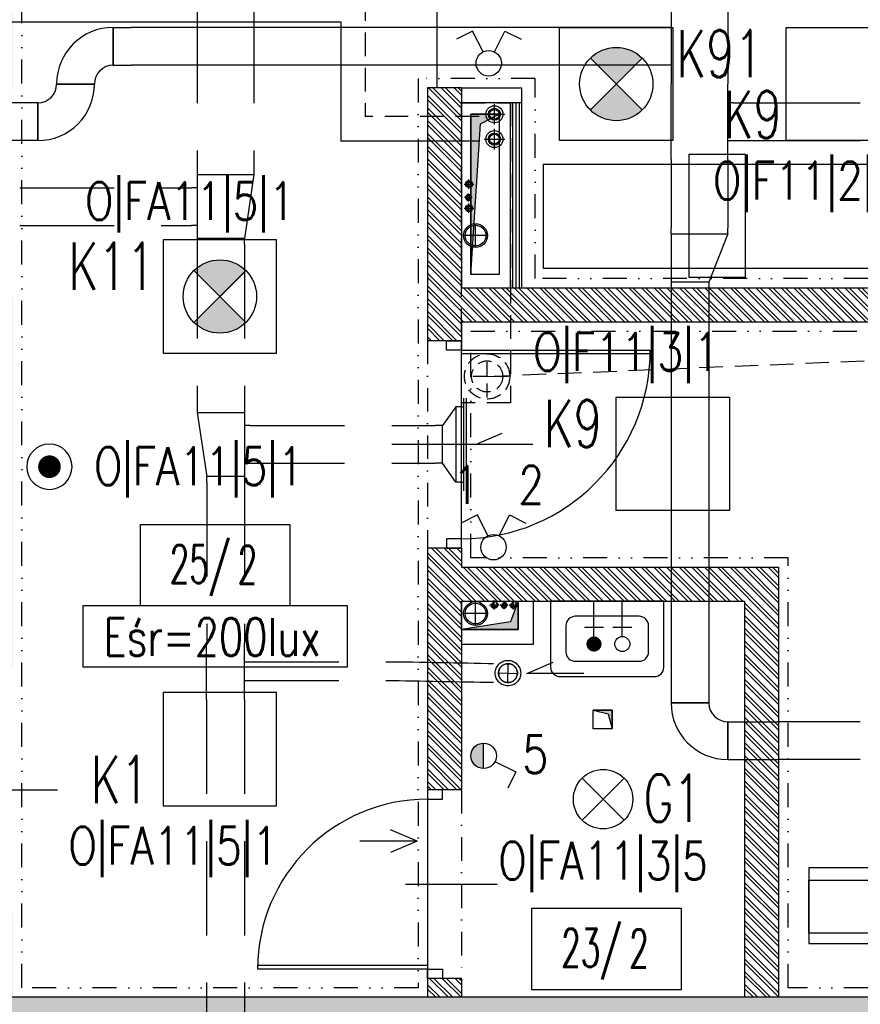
# Model space of a CAD drawing. Extents: x 41755 to 123924, y -112333 to 86187.
# Tile 199 of 256: x 101735 to 102180, y -9904 to -9383. Entities that reach past the tile are written whole.
import ezdxf
from ezdxf.enums import TextEntityAlignment as Align

# ---------------------------------------------------------------- set-up
doc = ezdxf.new("R2010")
doc.units = 0
doc.header["$LTSCALE"] = 50
for name, pattern in [('DASHDOT', [1, 0.5, -0.25, 0, -0.25]), ('DASHED', [0.75, 0.5, -0.25]), ('DASHED2', [0.375, 0.25, -0.125]), ('DIVIDE', [31.75, 12.7, -6.35, 0, -6.35, 0, -6.35])]:
    doc.linetypes.add(name, pattern=pattern)
doc.layers.get('0').update_dxf_attribs({"color": 101, "linetype": 'CONTINUOUS'})
for name, color, linetype in [('Drz---drzwi', 5, 'CONTINUOUS'), ('E-90', 6, 'CONTINUOUS'), ('E35', 6, 'CONTINUOUS'), ('Ins-co', 2, 'CONTINUOUS'), ('Ins-kan', 54, 'CONTINUOUS'), ('ins-kan-deszcz', 132, 'CONTINUOUS'), ('Ins-went', 141, 'CONTINUOUS'), ('Ins-wod', 4, 'CONTINUOUS'), ('Opis-pom', 6, 'CONTINUOUS'), ('Opis_pom_ramka', 6, 'CONTINUOUS'), ('Sc-beton', 7, 'CONTINUOUS'), ('Sc-beton-hatch', 86, 'CONTINUOUS'), ('Sc-cegla pustak', 42, 'CONTINUOUS'), ('Sc-cegla pustak-hatch', 8, 'CONTINUOUS'), ('Sc-gk', 120, 'CONTINUOUS'), ('Sc-nadproza kon', 5, 'DASHED2'), ('Sc-silikat', 61, 'CONTINUOUS'), ('Suf-widok', 8, 'CONTINUOUS'), ('W-idok nad', 5, 'DASHED2'), ('W-otwor-strop', 1, 'CONTINUOUS'), ('Wyp-meble', 155, 'CONTINUOUS'), ('Wyp-sanitar', 131, 'CONTINUOUS')]:
    doc.layers.add(name, color=color, linetype=linetype)
doc.styles.add('KA wymiar', font='romans.shx', dxfattribs={"width": 0.6})
doc.styles.add('ROMANS', font='romans', dxfattribs={"width": 0.85})
doc.linetypes.add('BATTING', pattern='A,0.0001,-0.1,[134,ltypeshp.shx,S=0.1,R=0,X=-0.1,Y=0],-0.2,[134,ltypeshp.shx,S=0.1,R=180,X=0.1,Y=0],-0.1', length=0.4001)
doc.linetypes.add('ZIGZAG', pattern='A,0.00254,-5.08,[131,ltypeshp.shx,S=5.08,R=0,X=-5.08,Y=0],-10.16,[131,ltypeshp.shx,S=5.08,R=180,X=5.08,Y=0],-5.08', length=20.32254)

# ---------------------------------------------------------------- blocks, each defined once
blk = doc.blocks.new('_dhgfkgh')
at = {"ltscale": 7}
for p, q in [((-23, -65), (34, -65)), ((-10, -125), (-100, -125)), ((-10, -123), (-99.98, -123))]:
    blk.add_line(p, q, dxfattribs=at)
for points in [[(0, -5), (0, 0), (-10, 0), (-10, -5)], [(0, -130), (0, -125), (-10, -125), (-10, -130)]]:
    blk.add_lwpolyline(points, close=True, dxfattribs=at)
for points in [[(-40, -5), (-10, -5)], [(-10, -125), (-10, -5)]]:
    blk.add_lwpolyline(points, dxfattribs=at)
for centre, radius, start, end in [((-10, -5), 30, 180, 270), ((-10, -125), 90, 90, 180)]:
    blk.add_arc(centre, radius, start, end)
blk = doc.blocks.new('_0630_DRZWI_90')
at = {"ltscale": 7}
for p, q in [((5, 8), (5, 98)), ((6.8, 8), (6.8, 97.98))]:
    blk.add_line(p, q, dxfattribs=at)
at = {"ltscale": 25}
for p, q in [((50, 19.7), (50, -28.9)), ((5, 8), (0, 8)), ((0, 8), (5, 8)), ((0, 0), (0, 8)), ((95, 8), (5, 8)), ((5, 8), (5, 0)), ((95, 8), (95, 0)), ((100, 8), (95, 8)), ((100, 0), (100, 8)), ((5, 0), (0, 0)), ((5, 0), (0, 0)), ((95, 0), (100, 0)), ((95, 0), (100, 0))]:
    blk.add_line(p, q, dxfattribs=at)
at = {"ltscale": 7}
blk.add_arc((5, 8), 90, 0, 90, dxfattribs=at)
blk = doc.blocks.new('_FKJHKH')
at = {"ltscale": 7}
for p, q in [((5, 8), (5, 108)), ((6.8, 8), (6.8, 107.98))]:
    blk.add_line(p, q, dxfattribs=at)
at = {"ltscale": 25}
for p, q in [((55, 19.7), (55, -28.9)), ((5, 8), (0, 8)), ((0, 8), (5, 8)), ((0, 0), (0, 8)), ((105, 8), (5, 8)), ((5, 8), (5, 0)), ((105, 8), (105, 0)), ((110, 8), (105, 8)), ((110, 0), (110, 8)), ((5, 0), (0, 0)), ((5, 0), (0, 0)), ((105, 0), (110, 0)), ((105, 0), (110, 0))]:
    blk.add_line(p, q, dxfattribs=at)
blk.add_arc((5, 8), 100, 0, 90)
blk = doc.blocks.new('_opis_pom_metka')
at = {"layer": 'Opis_pom_ramka'}
blk.add_lwpolyline([(-33.13, 0), (32.87, 0), (32.87, -36), (-33.13, -36)], close=True, dxfattribs=at)
at = {"style": 'KA wymiar', "width": 0.6}
blk.add_attdef('KO/', text='', height=16.8, dxfattribs=at).set_placement((3.45, -25.87), align=Align.RIGHT)
blk.add_attdef('NR', (3.8, -26.16), '', height=16.8, dxfattribs=at)
blk = doc.blocks.new('_STRZAŁKA_WENT')
for q in [(-6.02, -14.01), (0, -30.24), (6.02, -14.01)]:
    blk.add_line((0, 0), q)
blk = doc.blocks.new('_dkjhsjhkfgh')
at = {"layer": 'Ins-went', "ltscale": 2}
for p, q in [((2289.02, 1059.02), (2289.02, 1019.02)), ((2319.02, 1059.02), (2319.02, 1019.02)), ((1993.5, 1029.02), (1993.5, 1049.02)), ((1993.5, 1049.02), (2003, 1049.02)), ((1993.5, 1049.02, -3630), (1993.5, 1029.02, -3630)), ((2007.02, 1049.02), (2003.02, 1049.02)), ((2024.92, 1049.02), (2007.02, 1049.02)), ((2027.92, 1049.02), (2024.92, 1049.02)), ((2081.92, 1049.02), (2027.92, 1049.02)), ((2289.02, 1049.02), (2081.92, 1049.02)), ((1993.5, 1029.02), (2003, 1029.02)), ((2007.02, 1029.02), (2003.02, 1029.02)), ((2024.92, 1029.02), (2007.02, 1029.02)), ((2027.92, 1029.02), (2024.92, 1029.02)), ((2081.92, 1029.02), (2027.92, 1029.02)), ((2289.02, 1029.02), (2081.92, 1029.02)), ((1983.5, 1019.02, -3630), (1963.5, 1019.02, -3630)), ((1963.5, 1019.02, -3630), (1983.5, 1019.02, -3630)), ((2289.02, 979.02), (2289.02, 1019.02)), ((2319.02, 979.02), (2319.02, 1019.02)), ((1953.5, 1009.02, -3630), (1768.4, 1009.02, -3630)), ((1953.5, 989.02, -3630), (1953.5, 1009.02, -3630)), ((1953.5, 1009.02, -3630), (1953.5, 989.02, -3630)), ((2322.02, 1009.02), (2319.02, 1009.02)), ((1953.5, 989.02, -3630), (1768.4, 989.02, -3630)), ((2319.02, 989.02), (2322.02, 989.02)), ((2289.02, 979.02), (2289.02, 942.62)), ((2319.02, 979.02), (2319.02, 942.62)), ((2289.02, 939.62), (2289.02, 942.62)), ((2289.02, 939.62), (2319.02, 939.62)), ((2289.02, 939.62), (2289.02, 914.02)), ((2319.02, 939.62), (2309.02, 914.02)), ((2319.02, 939.62), (2319.02, 942.62)), ((2309.02, 914.02), (2289.02, 914.02)), ((2289.02, 914.02), (2289.02, 911.02)), ((2309.02, 914.02), (2309.02, 911.02)), ((2289.02, 911, -3630), (2289.02, 908, -3630)), ((2289.02, 908, -3630), (2289.02, 895, -3630)), ((2309.02, 911, -3630), (2309.02, 908, -3630)), ((2309.02, 908, -3630), (2309.02, 895, -3630)), ((2289.02, 895, -3630), (2289.02, 891, -3630)), ((2309.02, 895, -3630), (2309.02, 891, -3630)), ((2289.02, 891), (2289.02, 691)), ((2309.02, 891), (2309.02, 691)), ((2289.02, 691.02), (2309.02, 691.02)), ((2309.02, 691), (2289.02, 691)), ((2319.02, 661.02), (2319.02, 681.02)), ((2319.02, 681.02), (2346.02, 681.02)), ((2319.02, 681.02), (2319.02, 661.02)), ((2319.02, 661.02), (2346.02, 661.02))]:
    blk.add_line(p, q, dxfattribs=at)
for centre, radius, start, end in [((1993.5, 1019.02, -3630), 30, 90, 180), ((1993.5, 1019.02, -3630), 10, 90, 180), ((1953.5, 1019.02, -3630), 10, 270, 0), ((1953.5, 1019.02, -3630), 30, 270, 0), ((2319.02, 691.02), 30, 180, 270), ((2319.02, 691.02), 10, 180, 270)]:
    blk.add_arc(centre, radius, start, end, dxfattribs=at)
for points in [[(2322.02, 1009.02), (2389.27, 1009.02)], [(2322.02, 989.02), (2389.27, 989.02)], [(2389.27, 681.07), (2346.02, 681.02)], [(2389.27, 661.07), (2346.02, 661.02)]]:
    blk.add_spline(points, degree=3, dxfattribs=at)
blk = doc.blocks.new('_REHABILITACJA_TEHNOLOGIA_3')
for p, q in [((0, 0), (-35, 0)), ((0, -60), (0, 0)), ((-40, -5), (-40, -55)), ((-13.77, -17.99), (-13.77, -27.99)), ((-13.77, -17.99), (-13.77, -27.99)), ((-18.77, -22.99), (-0.12, -22.99)), ((-18.77, -22.99), (-0.12, -22.99)), ((-13.77, -32.99), (-13.77, -42.99)), ((-13.77, -32.99), (-13.77, -42.99)), ((-18.77, -37.99), (-0.12, -37.99)), ((-18.77, -37.99), (-0.12, -37.99)), ((-35, -60), (0, -60))]:
    blk.add_line(p, q)
blk.add_lwpolyline([(-8.09, -46.91), (-8.09, -13.09, 0.414214), (-13.09, -8.09), (-26.91, -8.09, 0.414214), (-31.91, -13.09), (-31.91, -46.91, 0.414214), (-26.91, -51.91), (-13.09, -51.91, 0.414214)], format="xyb", close=True)
at = {"const_width": 4}
blk.add_lwpolyline([(-24.77, -22.99, 1), (-20.77, -22.99, 1)], format="xyb", close=True, dxfattribs=at)
blk.add_circle((-22.77, -37.99), 4)
blk.add_circle((-22.77, -37.99), 4)
for centre, radius, start, end in [((-35, -5), 5, 90, 180), ((-22.77, -22.99), 2, 0, 180), ((-22.77, -22.99), 2, 180, 0), ((-35, -55), 5, 180, 270)]:
    blk.add_arc(centre, radius, start, end)
blk = doc.blocks.new('E-90Przycisk')
at = {"layer": 'E35', "const_width": 3}
blk.add_lwpolyline([(1.5, 0, -1), (-1.5, 0, -1)], format="xyb", close=True, dxfattribs=at)
at = {"layer": 'E35'}
blk.add_circle((0, 0), 6, dxfattribs=at)

msp = doc.modelspace()

# ---------------------------------------------------------------- hatches: boundary and pattern name
at = {"layer": 'E35'}
h = msp.add_hatch(color=256, dxfattribs=at)
edge = h.paths.add_edge_path()
edge.add_line((102050.966, -9416.641), (102064.712, -9402.895))
edge.add_ellipse((102050.966, -9416.641), major_axis=(13.746, 13.746), ratio=1, start_angle=360, end_angle=450)
edge.add_line((102037.22, -9402.895), (102050.966, -9416.641))
edge = h.paths.add_edge_path()
edge.add_line((102064.712, -9430.388), (102050.966, -9416.641))
edge.add_line((102050.966, -9416.641), (102037.22, -9430.388))
edge.add_ellipse((102050.966, -9416.641), major_axis=(-13.746, 13.746), ratio=1, start_angle=90, end_angle=180)
h = msp.add_hatch(color=256, dxfattribs=at)
edge = h.paths.add_edge_path()
edge.add_line((101840.966, -9529.234), (101854.712, -9515.488))
edge.add_ellipse((101840.966, -9529.234), major_axis=(13.746, 13.746), ratio=1, start_angle=360, end_angle=450)
edge.add_line((101827.22, -9515.488), (101840.966, -9529.234))
edge = h.paths.add_edge_path()
edge.add_line((101854.712, -9542.98), (101840.966, -9529.234))
edge.add_line((101840.966, -9529.234), (101827.22, -9542.98))
edge.add_ellipse((101840.966, -9529.234), major_axis=(-13.746, 13.746), ratio=1, start_angle=90, end_angle=180)
msp.add_hatch(color=256, dxfattribs=at).paths.add_polyline_path([(101980.672, -9765.912), (101980.672, -9779.412, -1)])
at = {"layer": 'Sc-beton-hatch'}
h = msp.add_hatch(dxfattribs=at)
h.set_pattern_fill('ANSI33', color=256, style=0)
h.set_pattern_definition([(45, (48983.4185, 565.478), (-4.49012806, 4.49012806), []), (45, (48987.9087, 565.478), (-4.49012806, 4.49012806), [3.175, -1.5875])])
h.paths.add_polyline_path([(102400.966, -5400.641), (102380.966, -5400.641), (102380.966, -5500.641), (102330.966, -5500.641), (102330.966, -5520.641), (102380.966, -5520.641), (102380.966, -5973.641), (102400.966, -5973.641)])
h.paths.add_polyline_path([(101710.966, -5330.585), (101710.966, -5560.641), (101730.966, -5560.641), (101730.966, -5520.641), (101770.966, -5520.641), (101770.966, -5500.641), (101730.966, -5500.641), (101730.966, -5327.797, 0.0068353), (101990.084, -5287.78), (101987.07, -5268.006, -0.0084051), (101668.963, -5316.121), (101671.621, -5335.944, 0.0010351)])
h.paths.add_polyline_path([(101738.466, -5895.641), (101703.466, -5895.641), (101703.466, -5930.641), (101738.466, -5930.641)])
h.paths.add_polyline_path([(101695.966, -6277.641), (101730.966, -6277.641), (101730.966, -6242.641), (101695.966, -6242.641)])
h.paths.add_polyline_path([(102400.966, -6108.641), (102380.966, -6108.641), (102380.966, -6330.641), (102400.966, -6330.641)])
h.paths.add_polyline_path([(100985.966, -5895.641), (100950.966, -5895.641), (100950.966, -5930.641), (100985.966, -5930.641)], flags=17)
h.paths.add_polyline_path([(100765.966, -5910.641), (100765.966, -5413.927, 0.0063955), (101010.966, -5401.354), (101009.686, -5381.395, -0.0079596), (100705.366, -5396.058), (100706.01, -5416.048, 0.0010422), (100745.966, -5414.677), (100745.966, -6082.641), (100765.966, -6082.641), (100765.966, -5930.641), (100798.966, -5930.641), (100798.966, -5930.637), (100798.966, -5910.641)])
h.paths.add_polyline_path([(100310.966, -6262.641), (100410.966, -6262.641), (100410.966, -6460.641), (100430.966, -6460.641), (100430.966, -6262.641), (100765.966, -6262.641), (100765.966, -6237.641), (100745.966, -6237.641), (100745.966, -6242.641), (100330.966, -6242.641), (100330.966, -5420.801, 0.0010428), (100370.966, -5420.993), (100371.02, -5400.99, -0.0015651), (100310.966, -5400.641)])
h.paths.add_polyline_path([(100970.966, -6242.641), (100950.966, -6242.641), (100950.966, -6900.641), (100927.966, -6900.641), (100927.966, -6920.641), (100950.966, -6920.641), (100950.966, -7503.141), (100970.966, -7503.141), (100970.966, -6920.641), (101261.966, -6920.641), (101261.966, -7235.641), (101281.966, -7235.641), (101334.966, -7235.641), (101334.966, -7215.641), (101281.966, -7215.641), (101281.966, -6900.641), (100970.966, -6900.641)])
h.paths.add_polyline_path([(100410.966, -6710.641), (100430.966, -6710.641), (100430.966, -6610.641), (100410.966, -6610.641)])
h.paths.add_polyline_path([(100410.966, -6960.641), (100430.966, -6960.641), (100430.966, -6920.641), (100470.966, -6920.641), (100470.966, -6900.641), (100430.966, -6900.641), (100430.966, -6860.641), (100410.966, -6860.641)])
h.paths.add_polyline_path([(100790.966, -6920.641), (100790.966, -6900.641), (100725.966, -6900.641), (100725.966, -6920.641)])
h.paths.add_polyline_path([(101334.966, -6920.641), (101334.966, -6900.641), (101281.966, -6900.641), (101281.966, -6920.641)], flags=17)
h.paths.add_polyline_path([(101556.966, -6920.641), (101556.966, -6900.641), (101468.966, -6900.641), (101468.966, -6920.641)])
h.paths.add_polyline_path([(101710.966, -6900.641), (101690.966, -6900.641), (101690.966, -6920.641), (101710.966, -6920.641)])
h.paths.add_polyline_path([(101730.966, -6900.641), (101710.966, -6900.641), (101710.966, -6920.641), (101710.966, -7215.641), (101690.966, -7215.641), (101690.966, -7235.641), (101730.966, -7235.641)])
h.paths.add_polyline_path([(101488.966, -7215.641), (101468.966, -7215.641), (101468.966, -7235.641), (101556.966, -7235.641), (101556.966, -7215.641), (101503.966, -7215.641), (101503.966, -6920.641), (101488.966, -6920.641)])
h.paths.add_polyline_path([(102400.966, -6750.641), (102380.966, -6750.641), (102380.966, -7100.641), (102400.966, -7100.641)])
h.paths.add_polyline_path([(102400.966, -7200.641), (102380.966, -7200.641), (102380.966, -7465.641), (102400.966, -7465.641)])
h.paths.add_polyline_path([(102380.966, -7650.641), (102332.966, -7650.641), (102332.966, -7670.641), (102380.966, -7670.641), (102380.966, -8275.641), (102400.966, -8275.641), (102400.966, -7615.641), (102380.966, -7615.641)])
h.paths.add_polyline_path([(102133.966, -7650.641), (102133.966, -7670.641), (102227.966, -7670.641), (102227.966, -7650.641)])
h.paths.add_polyline_path([(101905.966, -7650.641), (101905.966, -7670.641), (102008.966, -7670.641), (102008.966, -7650.641)])
h.paths.add_polyline_path([(101710.966, -7670.641), (101710.966, -8400.641), (101685.966, -8400.641), (101685.966, -8420.641), (101730.966, -8420.641), (101730.966, -7670.641), (101770.966, -7670.641), (101770.966, -7650.641), (101227.466, -7650.641), (101227.466, -7670.641)])
h.paths.add_polyline_path([(100950.966, -7650.641), (100430.966, -7650.641), (100430.966, -7590.641), (100410.966, -7590.641), (100410.966, -7670.641), (100745.966, -7670.641), (101092.466, -7670.641), (101092.466, -7650.641), (100970.966, -7650.641), (100970.966, -7603.141), (100950.966, -7603.141)])
h.paths.add_polyline_path([(100410.966, -7440.641), (100430.966, -7440.641), (100430.966, -7397.641), (100410.966, -7397.641)])
h.paths.add_polyline_path([(100430.966, -7110.641), (100410.966, -7110.641), (100410.966, -7307.641), (100430.966, -7307.641)])
h.paths.add_polyline_path([(100745.966, -8420.641), (100765.966, -8420.641), (100765.966, -8400.641), (100410.966, -8400.641), (100410.966, -8420.641)])
h.paths.add_polyline_path([(100765.966, -8420.641), (100785.966, -8420.641), (100785.966, -8400.641), (100765.966, -8400.641)])
h.paths.add_polyline_path([(100785.966, -8400.641), (100785.966, -8420.641), (101097.466, -8420.641), (101097.466, -8400.641)])
h.paths.add_polyline_path([(101322.966, -8420.641), (101322.966, -8400.641), (101227.466, -8400.641), (101227.466, -8420.641)], flags=17)
h.paths.add_polyline_path([(101432.966, -8400.641), (101432.966, -8420.641), (101575.966, -8420.641), (101575.966, -8400.641)])
h.paths.add_polyline_path([(101950.966, -8400.641), (101950.966, -8420.641), (102028.966, -8420.641), (102028.966, -8400.641)])
h.paths.add_polyline_path([(102138.966, -8400.641), (102138.966, -8420.641), (102380.966, -8420.641), (102380.966, -8445.641), (102400.966, -8445.641), (102400.966, -8375.641), (102380.966, -8375.641), (102380.966, -8400.641)])
h.paths.add_polyline_path([(102380.966, -8568.641), (102345.966, -8568.641), (102345.966, -8875.141), (102365.966, -8875.141), (102365.966, -8588.641), (102400.966, -8588.641), (102400.966, -8545.641), (102380.966, -8545.641)])
h.paths.add_polyline_path([(102365.966, -8995.141), (102345.966, -8995.141), (102345.966, -9050.641), (101950.966, -9050.641), (101950.966, -9075.641), (102345.966, -9075.641), (102345.966, -9105.641), (102365.966, -9105.641), (102365.966, -9075.641)])
h.paths.add_polyline_path([(102400.966, -9290.641), (102365.966, -9290.641), (102365.966, -9255.641), (102345.966, -9255.641), (102345.966, -9310.641), (102380.966, -9310.641), (102380.966, -9718.141), (102380.966, -9900.641), (101730.966, -9900.641), (101730.966, -9855.641), (101710.966, -9855.641), (101710.966, -9920.641), (102380.966, -9920.641), (102380.966, -10349.912), (102380.966, -10410.641), (102400.966, -10410.641), (102400.966, -10010.641), (102400.966, -9838.141)])
h.paths.add_polyline_path([(101730.966, -9529.641), (101710.966, -9529.641), (101710.966, -9725.641), (101730.966, -9725.641)], flags=17)
h.paths.add_polyline_path([(101710.966, -9419.641), (101730.966, -9419.641), (101730.966, -8640.641), (101710.966, -8640.641), (101710.966, -9050.641), (101414.966, -9050.641), (101414.966, -9075.641), (101710.966, -9075.641)])
h.paths.add_polyline_path([(101263.966, -9050.641), (101263.966, -9075.641), (101304.966, -9075.641), (101304.966, -9050.641)])
h.paths.add_polyline_path([(101041.966, -9075.641), (101041.966, -9050.641), (100925.966, -9050.641), (100925.966, -9075.641)])
h.paths.add_polyline_path([(100825.966, -9075.641), (100825.966, -9050.641), (100530.966, -9050.641), (100530.966, -9035.641), (100510.966, -9035.641), (100510.966, -9050.641), (100270.966, -9050.641), (100270.966, -9075.641), (100510.966, -9075.641), (100510.966, -9471.141), (100530.966, -9471.141), (100530.966, -9075.641)])
h.paths.add_polyline_path([(100530.966, -8906.641), (100510.966, -8906.641), (100510.966, -8938.641), (100530.966, -8938.641)])
h.paths.add_polyline_path([(100220.966, -9075.641), (100220.966, -9050.641), (100170.966, -9050.641), (100170.966, -9075.641)])
h.paths.add_polyline_path([(100120.966, -9075.641), (100120.966, -9050.641), (100070.966, -9050.641), (100070.966, -9075.641)])
h.paths.add_polyline_path([(100020.966, -9075.641), (100020.966, -9050.641), (99970.966, -9050.641), (99970.966, -9075.641)])
h.paths.add_polyline_path([(99920.966, -9075.641), (99920.966, -9050.641), (99880.966, -9050.641), (99880.966, -9957.641), (99980.966, -9957.641), (99980.966, -9972.641), (100000.966, -9972.641), (100000.966, -9937.641), (99900.966, -9937.641), (99900.966, -9075.641)])
h.paths.add_polyline_path([(101041.966, -9396.641), (101041.966, -9378.641), (100927.966, -9378.641), (100927.966, -9396.641)])
h.paths.add_polyline_path([(100510.966, -9725.641), (100530.966, -9725.641), (100530.966, -9571.141), (100510.966, -9571.141)])
h.paths.add_polyline_path([(100000.966, -10090.641), (100000.966, -10072.641), (99980.966, -10072.641), (99980.966, -10090.641), (99780.966, -10090.641), (99780.966, -10445.641), (100510.966, -10445.641), (100510.966, -10485.641), (100530.966, -10485.641), (100530.966, -10445.641), (100580.966, -10445.641), (100580.966, -10425.641), (100530.966, -10425.641), (100530.966, -10270.641), (100510.966, -10270.641), (100510.966, -10425.641), (99800.966, -10425.641), (99800.966, -10110.641), (100510.966, -10110.641), (100510.966, -10120.641), (100530.966, -10120.641), (100530.966, -9855.641), (100510.966, -9855.641), (100510.966, -10090.641)])
h.paths.add_polyline_path([(100970.966, -9920.641), (101087.466, -9920.641), (101087.466, -9900.641), (100750.966, -9900.641), (100750.966, -9920.641), (100950.966, -9920.641), (100950.966, -10425.641), (100730.966, -10425.641), (100730.966, -10445.641), (100790.966, -10445.641), (100790.966, -10485.641), (100810.966, -10485.641), (100810.966, -10445.641), (101070.966, -10445.641), (101070.966, -10425.641), (100970.966, -10425.641)])
h.paths.add_polyline_path([(101197.466, -9900.641), (101197.466, -9920.641), (101261.966, -9920.641), (101261.966, -10425.641), (101220.966, -10425.641), (101220.966, -10445.641), (101802.966, -10445.641), (101802.966, -10425.641), (101281.966, -10425.641), (101281.966, -9900.641)])
h.paths.add_polyline_path([(102365.966, -10445.641), (102365.966, -10425.641), (102320.966, -10425.641), (102320.966, -10445.641)])
h.paths.add_polyline_path([(102383.466, -10428.141), (102365.966, -10445.641), (102400.966, -10445.641)])
h.paths.add_polyline_path([(102365.966, -10410.641), (102365.966, -10445.641), (102383.466, -10428.141)])
h.paths.add_polyline_path([(102365.966, -10410.641), (102383.466, -10428.141), (102400.966, -10410.641)])
h.paths.add_polyline_path([(102400.966, -10410.641), (102383.466, -10428.141), (102400.966, -10445.641)])
at = {"layer": 'Sc-cegla pustak-hatch'}
h = msp.add_hatch(dxfattribs=at)
h.set_pattern_fill('ANSI32', color=256, scale=0.5, angle=90, style=0)
h.set_pattern_definition([(135, (48983.4185, 565.478), (-3.36759605, -3.36759605), []), (135, (48983.4185, 567.723), (-3.36759605, -3.36759605), [])])
h.paths.add_polyline_path([(101775.966, -6918.641), (101775.966, -6900.641), (101730.966, -6900.641), (101730.966, -6918.641)])
h.paths.add_polyline_path([(101950.966, -6918.641), (101950.966, -7430.641), (101968.966, -7430.641), (101968.966, -7403.641), (102042.966, -7403.641), (102050.966, -7403.641), (102050.966, -7411.641), (102042.966, -7411.641), (102042.966, -7430.641), (102068.766, -7430.641), (102068.766, -7412.641), (102060.966, -7412.641), (102060.966, -7385.641), (101968.966, -7385.641), (101968.966, -7036.641), (102033.966, -7036.641), (102033.966, -7018.641), (101968.966, -7018.641), (101968.966, -6900.641), (101905.966, -6900.641), (101905.966, -6918.641)])
h.paths.add_polyline_path([(102133.966, -7018.641), (102133.966, -7036.641), (102380.966, -7036.641), (102380.966, -7018.641)])
h.paths.add_polyline_path([(102380.966, -7430.641), (102380.966, -7412.641), (102168.766, -7412.641), (102168.766, -7430.641)])
h.paths.add_polyline_path([(101950.966, -7898.641), (101968.966, -7898.641), (101968.966, -7670.641), (101950.966, -7670.641)])
h.paths.add_polyline_path([(101078.966, -7412.641), (101078.966, -7144.641), (101060.966, -7144.641), (101060.966, -7430.641), (101261.966, -7430.641), (101261.966, -7473.141), (101279.966, -7473.141), (101279.966, -7402.641), (101261.966, -7402.641), (101261.966, -7412.641)])
h.paths.add_polyline_path([(101279.966, -7235.641), (101261.966, -7235.641), (101261.966, -7302.641), (101279.966, -7302.641)])
h.paths.add_polyline_path([(100885.966, -7412.641), (100885.966, -7430.641), (100950.966, -7430.641), (100950.966, -7412.641)])
h.paths.add_polyline_path([(100785.966, -7430.641), (100785.966, -7412.641), (100727.966, -7412.641), (100727.966, -7430.641)])
h.paths.add_polyline_path([(100637.966, -7430.641), (100637.966, -7412.641), (100430.966, -7412.641), (100430.966, -7430.641)])
h.paths.add_polyline_path([(100410.966, -7790.641), (100428.966, -7790.641), (100428.966, -7670.641), (100410.966, -7670.641)])
h.paths.add_polyline_path([(100410.966, -8005.641), (100428.966, -8005.641), (100428.966, -8000.641), (101023.966, -8000.641), (101023.966, -8064.641), (101041.966, -8064.641), (101041.966, -7926.641), (101023.966, -7926.641), (101023.966, -7982.641), (100765.966, -7982.641), (100765.966, -7900.641), (100747.966, -7900.641), (100747.966, -7982.641), (100428.966, -7982.641), (100428.966, -7940.641), (100410.966, -7940.641)])
h.paths.add_polyline_path([(100765.966, -7670.641), (100747.966, -7670.641), (100747.966, -7800.641), (100765.966, -7800.641)])
h.paths.add_polyline_path([(101041.966, -7670.641), (101023.966, -7670.641), (101023.966, -7826.641), (101041.966, -7826.641)])
h.paths.add_polyline_path([(101279.966, -7603.141), (101261.966, -7603.141), (101261.966, -7650.641), (101279.966, -7650.641)])
h.paths.add_polyline_path([(101279.966, -7670.641), (101261.966, -7670.641), (101261.966, -8400.641), (101279.966, -8400.641), (101279.966, -8004.641), (101575.966, -8004.641), (101575.966, -7986.641), (101279.966, -7986.641)])
h.paths.add_polyline_path([(101041.966, -8164.641), (101023.966, -8164.641), (101023.966, -8400.641), (101041.966, -8400.641)])
h.paths.add_polyline_path([(100428.966, -8155.641), (100410.966, -8155.641), (100410.966, -8220.641), (100428.966, -8220.641)])
h.paths.add_polyline_path([(100410.966, -8400.641), (100428.966, -8400.641), (100428.966, -8370.641), (100410.966, -8370.641)])
h.paths.add_polyline_path([(100428.966, -8435.641), (100428.966, -8420.641), (100410.966, -8420.641), (100410.966, -8435.641)])
h.paths.add_polyline_path([(100410.966, -8650.641), (100428.966, -8650.641), (100428.966, -8585.641), (100410.966, -8585.641)])
h.paths.add_polyline_path([(100410.966, -8924.641), (100510.966, -8924.641), (100510.966, -8906.641), (100428.966, -8906.641), (100428.966, -8800.641), (100410.966, -8800.641)])
h.paths.add_polyline_path([(100747.966, -8740.641), (100765.966, -8740.641), (100765.966, -8432.641), (100747.966, -8432.641)])
h.paths.add_polyline_path([(101023.966, -9050.641), (101041.966, -9050.641), (101041.966, -8895.641), (101023.966, -8895.641)])
h.paths.add_polyline_path([(101023.966, -8795.641), (101041.966, -8795.641), (101041.966, -8420.641), (101023.966, -8420.641)])
h.paths.add_polyline_path([(101710.966, -8004.641), (101710.966, -7986.641), (101685.966, -7986.641), (101685.966, -8004.641)])
h.paths.add_polyline_path([(101977.966, -8028.641), (101977.966, -8102.641), (101950.966, -8102.641), (101950.966, -8400.641), (101968.966, -8400.641), (101968.966, -8120.641), (102380.966, -8120.641), (102380.966, -8102.641), (101995.966, -8102.641), (101995.966, -8010.641), (101968.966, -8010.641), (101968.966, -7988.641), (101950.966, -7988.641), (101950.966, -8028.641)])
h.paths.add_polyline_path([(101968.966, -8658.641), (101968.966, -8420.641), (101950.966, -8420.641), (101950.966, -8640.641), (101905.966, -8640.641), (101905.966, -8658.641)])
h.paths.add_polyline_path([(101950.966, -8778.641), (101950.966, -8796.641), (102345.966, -8796.641), (102345.966, -8778.641)])
h.paths.add_polyline_path([(101657.966, -8640.641), (101657.966, -8658.641), (101695.966, -8658.641), (101710.966, -8658.641), (101710.966, -8640.641)])
h.paths.add_polyline_path([(101775.966, -8658.641), (101775.966, -8640.641), (101730.966, -8640.641), (101730.966, -8658.641)])
h.paths.add_polyline_path([(101547.966, -8658.641), (101547.966, -8640.641), (101465.966, -8640.641), (101465.966, -8595.641), (101447.966, -8595.641), (101447.966, -8640.641), (101432.966, -8640.641), (101432.966, -8658.641)])
h.paths.add_polyline_path([(101465.966, -8420.641), (101447.966, -8420.641), (101447.966, -8465.641), (101465.966, -8465.641)])
h.paths.add_polyline_path([(101263.966, -8640.641), (101263.966, -9050.641), (101281.966, -9050.641), (101281.966, -8658.641), (101322.966, -8658.641), (101322.966, -8640.641)])
h.paths.add_polyline_path([(100530.966, -9378.641), (100530.966, -9396.641), (100747.966, -9396.641), (100747.966, -9662.641), (100530.966, -9662.641), (100530.966, -9680.641), (101041.966, -9680.641), (101041.966, -9586.141), (101023.966, -9586.141), (101023.966, -9662.641), (100765.966, -9662.641), (100765.966, -9396.641), (100927.966, -9396.641), (100927.966, -9378.641)])
h.paths.add_polyline_path([(101041.966, -9396.641), (101023.966, -9396.641), (101023.966, -9486.141), (101041.966, -9486.141)], flags=17)
h.paths.add_polyline_path([(101041.966, -9075.641), (101023.966, -9075.641), (101023.966, -9378.641), (101041.966, -9378.641)])
h.paths.add_polyline_path([(101664.077, -9409.641), (101664.077, -9391.641), (101281.966, -9391.641), (101281.966, -9075.641), (101263.966, -9075.641), (101263.966, -9725.641), (101281.966, -9725.641), (101281.966, -9680.641), (101710.966, -9680.641), (101710.966, -9662.641), (101281.966, -9662.641), (101281.966, -9409.641)])
h.paths.add_polyline_path([(102345.966, -9310.641), (102345.966, -9292.641), (101950.966, -9292.641), (101950.966, -9310.641)])
h.paths.add_polyline_path([(101950.966, -9552.641), (101968.966, -9552.641), (101968.966, -9542.641), (102380.966, -9542.641), (102380.966, -9524.641), (101968.966, -9524.641), (101968.966, -9418.641), (101950.966, -9418.641)])
h.paths.add_polyline_path([(101968.966, -9672.641), (101968.966, -9662.641), (101950.966, -9662.641), (101950.966, -9790.641), (101968.966, -9790.641), (101968.966, -9690.641), (102118.966, -9690.641), (102118.966, -9900.641), (102136.966, -9900.641), (102136.966, -9672.641)])
h.paths.add_polyline_path([(101950.966, -9890.641), (101950.966, -9900.641), (101968.966, -9900.641), (101968.966, -9890.641)])
h.paths.add_polyline_path([(101263.966, -9900.641), (101281.966, -9900.641), (101281.966, -9855.641), (101263.966, -9855.641)])
h.paths.add_polyline_path([(100768.966, -10090.641), (100768.966, -10030.641), (100750.966, -10030.641), (100750.966, -10120.641), (100768.966, -10120.641), (100768.966, -10108.641), (100950.966, -10108.641), (100950.966, -10090.641)])
h.paths.add_polyline_path([(100768.966, -10220.641), (100750.966, -10220.641), (100750.966, -10425.641), (100768.966, -10425.641)])
h.paths.add_polyline_path([(100768.966, -9930.641), (100768.966, -9920.641), (100750.966, -9920.641), (100750.966, -9930.641)])
at = {"layer": 'W-otwor-strop'}
for points in [[(101988.966, -9432.641), (101973.966, -9432.641), (101973.966, -9517.641), (101978.966, -9437.641)], [(101998.966, -9690.641), (101994.966, -9701.641), (101968.966, -9705.641), (101998.966, -9705.641)], [(102038.751, -9748.383), (102046.751, -9750.383), (102048.751, -9758.383), (102048.751, -9748.383)]]:
    msp.add_hatch(color=256, dxfattribs=at).paths.add_polyline_path(points)

# ---------------------------------------------------------------- linework, layer by layer
at = {"layer": 'Drz---drzwi', "linetype": 'ZIGZAG', "ltscale": 0.02}
msp.add_lwpolyline([(101955.966, -9310.641), (101955.966, -9418.641)], dxfattribs=at)
at = {"layer": 'E35'}
for p, q in [((101974.858, -9388.564), (101966.323, -9392.838)), ((101980.384, -9399.6), (101974.858, -9388.564)), ((101986.429, -9399.6), (101991.955, -9388.564)), ((101991.955, -9388.564), (102000.49, -9392.838)), ((102037.22, -9402.895), (102064.712, -9430.388)), ((102037.22, -9430.388), (102064.712, -9402.895)), ((101827.22, -9515.488), (101854.712, -9542.98)), ((101827.22, -9542.98), (101854.712, -9515.488)), ((101977.368, -9645.027), (101968.833, -9649.301)), ((101982.894, -9656.062), (101977.368, -9645.027)), ((101988.939, -9656.062), (101994.464, -9645.027)), ((101994.464, -9645.027), (102003, -9649.301)), ((101980.672, -9779.412), (101980.672, -9765.912)), ((101986.707, -9775.685), (101997.743, -9781.21)), ((101997.743, -9781.21), (101993.469, -9789.746)), ((102055.103, -9806.778), (102032.829, -9784.504)), ((102055.103, -9784.504), (102032.829, -9806.778))]:
    msp.add_line(p, q, dxfattribs=at)
at = {"layer": 'E35', "linetype": 'Continuous', "ltscale": 0.3}
for p, q in [((102038.006, -9429.601), (102063.926, -9403.681)), ((101828.006, -9542.194), (101853.926, -9516.274))]:
    msp.add_line(p, q, dxfattribs=at)
for points in [[(102020.966, -9386.641), (102080.966, -9386.641), (102080.966, -9446.641), (102020.966, -9446.641)], [(102140.966, -9386.641), (102200.966, -9386.641), (102200.966, -9446.641), (102140.966, -9446.641)], [(101810.966, -9559.234), (101870.966, -9559.234), (101870.966, -9499.234), (101810.966, -9499.234)], [(102050.966, -9582.641), (102110.966, -9582.641), (102110.966, -9642.641), (102050.966, -9642.641)], [(101768.29, -9725.533), (101908.623, -9725.533), (101908.623, -9693.254), (101768.29, -9693.254)], [(101810.966, -9799.099), (101870.966, -9799.099), (101870.966, -9739.099), (101810.966, -9739.099)]]:
    msp.add_lwpolyline(points, close=True, dxfattribs=at)
at = {"layer": 'E35'}
for centre, radius in [((102050.966, -9416.641), 19.44), ((101983.407, -9405.636), 6.75), ((101840.966, -9529.234), 19.44), ((101985.916, -9662.098), 6.75), ((101980.672, -9772.662), 6.75), ((102043.966, -9795.641), 15.75)]:
    msp.add_circle(centre, radius, dxfattribs=at)
at = {"layer": 'Ins-co', "linetype": 'DASHED', "ltscale": 0.5}
for p in [(101917.963, -9370.548), (101917.963, -9370.548), (101978.298, -9433.753), (101978.298, -9433.753)]:
    msp.add_line(p, (101917.963, -9433.753), dxfattribs=at)
at = {"layer": 'Ins-co', "linetype": 'Continuous', "ltscale": 0.5}
for p, q in [((101708.088, -9383.711, 0), (101904.963, -9383.711, 0)), ((101708.088, -9383.711, 0), (101904.963, -9383.711, 0)), ((101904.963, -9383.711), (101904.963, -9446.916)), ((101904.963, -9383.711), (101904.963, -9446.916)), ((101978.297, -9446.916, 0), (101904.963, -9446.916, 0)), ((101978.297, -9446.916, 0), (101904.963, -9446.916, 0))]:
    msp.add_line(p, q, dxfattribs=at)
at = {"layer": 'Ins-co'}
for p, q in [((101986.389, -9438.107, 0), (101986.389, -9427.207, 0)), ((101980.939, -9432.657, 0), (101991.839, -9432.658, 0)), ((101986.388, -9451.27, 0), (101986.388, -9440.37, 0)), ((101980.938, -9445.82, 0), (101991.838, -9445.821, 0))]:
    msp.add_line(p, q, dxfattribs=at)
for centre, radius in [((101986.389, -9432.657, 0), 4.53), ((101986.389, -9432.657, 0), 3.2), ((101986.389, -9432.657, 0), 2.6), ((101986.388, -9445.82, 0), 4.53), ((101986.388, -9445.82, 0), 3.2), ((101986.388, -9445.82, 0), 2.6)]:
    msp.add_circle(centre, radius, dxfattribs=at)
at = {"layer": 'Ins-kan', "linetype": 'Continuous', "ltscale": 0.5}
for p, q in [((101976.386, -9503.253), (101976.386, -9490.653)), ((101982.686, -9496.953), (101970.086, -9496.953))]:
    msp.add_line(p, q, dxfattribs=at)
at = {"layer": 'Ins-kan', "ltscale": 0.2}
for p, q in [((101976.386, -9703.546), (101976.386, -9690.946)), ((101982.686, -9697.246), (101970.086, -9697.246))]:
    msp.add_line(p, q, dxfattribs=at)
at = {"layer": 'Ins-kan', "linetype": 'Continuous', "ltscale": 0.5}
for radius in [6.3, 5.5]:
    msp.add_circle((101976.386, -9496.953), radius, dxfattribs=at)
at = {"layer": 'Ins-kan', "ltscale": 0.2}
for radius in [6.3, 5.5]:
    msp.add_circle((101976.386, -9697.246), radius, dxfattribs=at)
at = {"layer": 'ins-kan-deszcz', "linetype": 'DASHED', "ltscale": 0.3}
for p, q in [((101982.543, -9582.836), (101982.543, -9560.336)), ((101982.543, -9582.836), (101982.543, -9560.336)), ((101993.793, -9571.586), (101971.293, -9571.586))]:
    msp.add_line(p, q, dxfattribs=at)
at = {"layer": 'ins-kan-deszcz', "linetype": 'DASHED', "ltscale": 0.5}
msp.add_lwpolyline([(101982.543, -9571.586), (102368.543, -9555.586)], dxfattribs=at)
at = {"layer": 'ins-kan-deszcz', "linetype": 'DASHED', "ltscale": 0.3}
for radius in [12, 8.25]:
    msp.add_circle((101982.543, -9571.586), radius, dxfattribs=at)
at = {"layer": 'Ins-went', "linetype": 'DASHED', "ltscale": 2}
for p, q in [((101829.019, -9376.849), (101829.019, -9461.549)), ((101859.019, -9376.849), (101859.019, -9461.549)), ((101829.019, -9461.549), (101829.019, -9501.549)), ((101829.019, -9464.549), (101859.019, -9464.549)), ((101859.019, -9464.549), (101854.019, -9498.549)), ((101859.019, -9461.549), (101859.019, -9464.549)), ((101734.919, -9471.559), (101826.019, -9471.559)), ((101826.019, -9471.549), (101829.019, -9471.549)), ((101734.919, -9491.559), (101826.019, -9491.559)), ((101829.019, -9491.549), (101826.019, -9491.549)), ((101854.019, -9498.549), (101829.019, -9498.549)), ((101829.019, -9501.559), (101829.019, -9587.659)), ((101854.019, -9501.549), (101854.019, -9498.549)), ((101854.019, -9501.559), (101854.019, -9587.659)), ((101969.966, -9583.141), (101969.966, -9632.141)), ((101971.466, -9583.141), (101971.466, -9632.141)), ((101829.019, -9587.641), (101829.019, -9590.641)), ((101829.019, -9590.641), (101854.019, -9590.641)), ((101829.019, -9590.641), (101834.019, -9624.641)), ((101854.019, -9587.641), (101854.019, -9627.641)), ((101965.966, -9587.641, -3630), (101958.966, -9597.641, -3630)), ((101965.966, -9587.641, -3630), (101965.966, -9627.641, -3630)), ((101968.966, -9587.641, -3630), (101965.966, -9587.641, -3630)), ((101968.966, -9587.641), (101969.966, -9587.641)), ((101857.019, -9597.641), (101854.019, -9597.641)), ((101857.066, -9597.641), (101954.966, -9597.641)), ((101958.966, -9597.641, -3630), (101954.966, -9597.641, -3630)), ((101958.966, -9617.641, -3630), (101958.966, -9597.641, -3630)), ((101854.019, -9617.641), (101857.019, -9617.641)), ((101857.066, -9617.641), (101954.966, -9617.641)), ((101958.966, -9617.641, -3630), (101954.966, -9617.641, -3630)), ((101965.966, -9627.641, -3630), (101958.966, -9617.641, -3630)), ((101854.019, -9624.641), (101834.019, -9624.641)), ((101834.019, -9627.641), (101834.019, -9624.641)), ((101834.019, -9627.641), (101834.019, -9712.841)), ((101854.019, -9627.641), (101854.019, -9712.841)), ((101968.966, -9627.641, -3630), (101965.966, -9627.641, -3630)), ((101968.966, -9627.641), (101969.966, -9627.641)), ((101833.96, -9742.797), (101833.96, -9712.797)), ((101853.96, -9742.797), (101853.96, -9712.797)), ((101853.96, -9722.797), (101935.96, -9722.797)), ((101993.448, -9733.836), (101993.719, -9723.839)), ((101988.586, -9728.702), (101998.582, -9728.973)), ((101853.96, -9732.797), (101935.96, -9732.797)), ((101833.96, -9742.821), (101833.96, -9968.721)), ((101853.96, -9742.821), (101853.96, -9968.721))]:
    msp.add_line(p, q, dxfattribs=at)
for points in [[(102006.704, -9607.651), (101976.466, -9607.641), (101990.482, -9601.623)], [(102033.82, -9728.983), (102003.582, -9728.973), (102017.597, -9722.955)]]:
    msp.add_lwpolyline(points, dxfattribs=at)
for radius in [6.75, 5]:
    msp.add_circle((101993.584, -9728.838), radius, dxfattribs=at)
for start, end in [(88.44846, 268.44846), (268.44846, 88.44846)]:
    msp.add_arc((101993.584, -9728.838), 5, start, end, dxfattribs=at)
for points in [[(101935.96, -9722.797), (101993.719, -9723.839)], [(101935.96, -9732.797), (101993.448, -9733.836)]]:
    msp.add_spline(points, degree=3, dxfattribs=at)
at = {"layer": 'Ins-wod', "ltscale": 0.3}
for p, q in [((101970.459, -9469.671), (101975.418, -9469.671)), ((101972.939, -9472.151), (101972.939, -9467.192)), ((101972.641, -9478.83), (101972.641, -9474.708)), ((101974.702, -9476.769), (101970.58, -9476.769)), ((101972.939, -9484.954), (101972.939, -9479.995)), ((101970.459, -9482.475), (101975.418, -9482.475))]:
    msp.add_line(p, q, dxfattribs=at)
at = {"layer": 'Ins-wod', "linetype": 'DASHED', "ltscale": 0.2}
for p, q in [((101983.874, -9692.657), (101988.834, -9692.657)), ((101986.354, -9695.137), (101986.354, -9690.178)), ((101993.575, -9692.79), (101989.453, -9692.79)), ((101991.514, -9694.851), (101991.514, -9690.729)), ((101994.059, -9692.675), (101999.019, -9692.675)), ((101996.539, -9695.155), (101996.539, -9690.195))]:
    msp.add_line(p, q, dxfattribs=at)
at = {"layer": 'Ins-wod', "ltscale": 0.3}
for centre, radius in [((101972.939, -9469.671), 1.82), ((101972.939, -9469.671), 1.365), ((101972.939, -9469.671), 1.138), ((101972.939, -9482.475), 1.82), ((101972.939, -9482.475), 1.365), ((101972.939, -9482.475), 1.138)]:
    msp.add_circle(centre, radius, dxfattribs=at)
at = {"layer": 'Ins-wod', "linetype": 'DASHED', "ltscale": 0.2}
for centre, radius in [((101986.354, -9692.657), 1.82), ((101986.354, -9692.657), 1.365), ((101986.354, -9692.657), 1.138), ((101996.539, -9692.675), 1.82), ((101996.539, -9692.675), 1.365), ((101996.539, -9692.675), 1.138)]:
    msp.add_circle(centre, radius, dxfattribs=at)
at = {"layer": 'Ins-wod', "ltscale": 0.3, "extrusion": (4.28132e-36, 6.27911e-36, -1)}
for major_axis, start_param, end_param in [((-1.088, 1.088), 3.926992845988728, 10.21017815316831), ((-0.779, 0.779), 3.926992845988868, 10.21017815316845), ((-0.618, 0.618), 3.926992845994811, 10.2101781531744)]:
    msp.add_ellipse((101972.641, -9476.769), major_axis=major_axis, ratio=1, start_param=start_param, end_param=end_param, dxfattribs=at)
at = {"layer": 'Ins-wod', "linetype": 'DASHED', "ltscale": 0.2, "extrusion": (4.28132e-36, 6.27911e-36, -1)}
for major_axis, start_param, end_param in [((-1.088, 1.088), 3.926992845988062, 10.21017815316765), ((-0.779, 0.779), 3.926992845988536, 10.21017815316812), ((-0.618, 0.618), 3.926992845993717, 10.2101781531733)]:
    msp.add_ellipse((101991.514, -9692.79), major_axis=major_axis, ratio=1, start_param=start_param, end_param=end_param, dxfattribs=at)
at = {"layer": 'Sc-beton'}
msp.add_lwpolyline([(102380.966, -9900.641), (101730.966, -9900.641)], dxfattribs=at)
at = {"layer": 'Sc-cegla pustak'}
for points in [[(101950.966, -9418.641), (101950.966, -9552.641)], [(101968.966, -9418.641), (101950.966, -9418.641)], [(101968.966, -9418.641), (101968.966, -9524.641)], [(101968.966, -9524.641), (102380.966, -9524.641)], [(101968.966, -9542.641), (102380.966, -9542.641)], [(101968.966, -9542.641), (101968.966, -9552.641)], [(101968.966, -9552.641), (101950.966, -9552.641)], [(101950.966, -9662.641), (101950.966, -9790.641)], [(101968.966, -9662.641), (101950.966, -9662.641)], [(101968.966, -9662.641), (101968.966, -9672.641)], [(101968.966, -9672.641), (102136.966, -9672.641)], [(102136.966, -9672.641), (102136.966, -9900.641)], [(101968.966, -9690.641), (101968.966, -9790.641)], [(101968.966, -9690.641), (102118.966, -9690.641)], [(102118.966, -9690.641), (102118.966, -9900.641)], [(101968.966, -9790.641), (101950.966, -9790.641)], [(101950.966, -9890.641), (101950.966, -9900.641)], [(101968.966, -9890.641), (101950.966, -9890.641)], [(101968.966, -9890.641), (101968.966, -9900.641)]]:
    msp.add_lwpolyline(points, dxfattribs=at)
at = {"layer": 'Sc-gk'}
for points in [[(101994.966, -9511.641), (101994.966, -9426.641)], [(101996.166, -9524.641), (101996.166, -9426.641)], [(101999.766, -9524.641), (101999.766, -9426.641)], [(102000.966, -9524.641), (102000.966, -9426.641)], [(101994.966, -9524.641), (101994.966, -9432.641)]]:
    msp.add_lwpolyline(points, dxfattribs=at)
at = {"layer": 'Sc-gk', "linetype": 'BATTING', "ltscale": 0.09}
msp.add_lwpolyline([(101997.966, -9524.641), (101997.966, -9426.641)], dxfattribs=at)
at = {"layer": 'Sc-nadproza kon', "linetype": 'DASHDOT', "ltscale": 0.5}
for points in [[(101950.966, -9552.641), (101950.966, -9662.641)], [(101968.966, -9790.641), (101968.966, -9890.641)]]:
    msp.add_lwpolyline(points, dxfattribs=at)
at = {"layer": 'Sc-silikat'}
for p, q in [((101998.966, -9705.641), (101998.966, -9690.641)), ((101998.966, -9705.641), (101998.966, -9690.641)), ((101968.966, -9705.641), (101998.966, -9705.641)), ((101968.966, -9705.641), (101998.966, -9705.641))]:
    msp.add_line(p, q, dxfattribs=at)
for points in [[(101968.966, -9418.641), (102000.966, -9418.641)], [(101968.966, -9418.641), (102000.966, -9418.641)], [(102000.966, -9426.641), (102000.966, -9418.641)], [(102000.966, -9426.641), (101968.966, -9426.641)], [(102006.966, -9690.641), (102006.966, -9713.641), (101968.966, -9713.641)], [(102006.966, -9690.641), (102006.966, -9713.641), (101968.966, -9713.641)]]:
    msp.add_lwpolyline(points, dxfattribs=at)
at = {"layer": 'Suf-widok', "linetype": 'DIVIDE', "ltscale": 0.02}
msp.add_lwpolyline([(101945.966, -9045.641), (101945.966, -9080.641), (102340.966, -9080.641), (102340.966, -9287.641), (101945.966, -9287.641), (101945.966, -9315.641), (102375.966, -9315.641), (102375.966, -9519.641), (102007.966, -9519.641), (102007.966, -9413.641), (101945.966, -9413.641), (101945.966, -9895.641), (101735.966, -9895.641), (101735.966, -8663.641)], dxfattribs=at)
msp.add_lwpolyline([(101973.966, -9547.641), (102375.966, -9547.641), (102375.966, -9895.641), (102141.966, -9895.641), (102141.966, -9667.641), (101973.966, -9667.641)], close=True, dxfattribs=at)
at = {"layer": 'W-idok nad'}
msp.add_lwpolyline([(101968.966, -9426.641), (101994.966, -9426.641), (101994.966, -9585.641), (101968.966, -9585.641)], close=True, dxfattribs=at)
at = {"layer": 'W-otwor-strop', "linetype": 'Continuous', "ltscale": 0.5}
for points in [[(101973.966, -9432.641), (101988.966, -9432.641), (101988.966, -9517.641), (101973.966, -9517.641)], [(101968.966, -9690.641), (101998.966, -9690.641), (101998.966, -9705.641), (101968.966, -9705.641)], [(101998.966, -9690.641), (101994.966, -9701.641), (101968.966, -9705.641), (101998.966, -9705.641)], [(102038.751, -9748.383), (102048.751, -9748.383), (102048.751, -9758.383), (102038.751, -9758.383)], [(102038.751, -9748.383), (102046.751, -9750.383), (102048.751, -9758.383), (102048.751, -9748.383)]]:
    msp.add_lwpolyline(points, close=True, dxfattribs=at)
msp.add_lwpolyline([(101988.966, -9432.641), (101973.966, -9432.641), (101973.966, -9517.641), (101978.966, -9437.641), (101988.966, -9432.641)], dxfattribs=at)
at = {"layer": 'Wyp-meble', "ltscale": 0.3}
for points in [[(102119.441, -9453.922), (102089.441, -9453.922), (102089.441, -9518.922), (102119.441, -9518.922)], [(102212.218, -9459.265), (102012.218, -9459.265), (102012.218, -9514.265), (102212.218, -9514.265)], [(102152.931, -9872.1), (102192.931, -9872.1), (102192.931, -9832.1), (102152.931, -9832.1)], [(102152.931, -9838.636), (102192.931, -9838.636), (102192.931, -9866.674), (102152.931, -9866.674)]]:
    msp.add_lwpolyline(points, close=True, dxfattribs=at)
at = {"layer": 'Wyp-sanitar'}
msp.add_line((102075.966, -9690.641), (102015.966, -9690.641), dxfattribs=at)

# ---------------------------------------------------------------- block references
msp.add_blockref('_dkjhsjhkfgh', (99790.966, -10435.641))
at = {"layer": 'Drz---drzwi'}
for name, p, rotation in [('_FKJHKH', (101960.966, -9552.641), 270), ('_0630_DRZWI_90', (101958.966, -9890.641), 89.99999999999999)]:
    msp.add_blockref(name, p, dxfattribs=dict(at, rotation=rotation))
at = {"layer": 'Drz---drzwi', "xscale": -1, "rotation": 180}
msp.add_blockref('_dhgfkgh', (101720.966, -9855.641), dxfattribs=at)
at = {"layer": 'E35', "xscale": -2.000000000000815, "yscale": 2, "zscale": 2, "rotation": 319.4234415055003}
msp.add_blockref('E-90Przycisk', (101750.678, -9619.43), dxfattribs=at)
at = {"layer": 'Ins-went', "rotation": 270}
msp.add_blockref('_STRZAŁKA_WENT', (101945.422, -9817.889), dxfattribs=at)
at = {"layer": 'Opis-pom'}
ref = msp.add_blockref('_opis_pom_metka', (101838.609, -9650.054), dxfattribs=dict(at, xscale=1.2, yscale=1.2, zscale=1.2))
ref.add_attrib('KO/', '25/', dxfattribs={"layer": '0', "height": 20.16, "style": 'KA wymiar', "width": 0.6}).set_placement((101846.539, -9681.095), align=Align.RIGHT)
ref.add_attrib('NR', '2', (101850.397, -9681.451), dxfattribs={"layer": '0', "height": 20.16, "style": 'KA wymiar', "width": 0.6})
ref = msp.add_blockref('_opis_pom_metka', (102045.959, -9853.451), dxfattribs=dict(at, xscale=1.2, yscale=1.2, zscale=1.2))
ref.add_attrib('KO/', '23/', dxfattribs={"layer": '0', "height": 20.16, "style": 'KA wymiar', "width": 0.6}).set_placement((102053.889, -9884.492), align=Align.RIGHT)
ref.add_attrib('NR', '2', (102057.747, -9884.849), dxfattribs={"layer": '0', "height": 20.16, "style": 'KA wymiar', "width": 0.6})
at = {"layer": 'Wyp-sanitar', "rotation": 89.99999999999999}
msp.add_blockref('_REHABILITACJA_TEHNOLOGIA_3', (102016.167, -9690.641), dxfattribs=at)

# ---------------------------------------------------------------- texts
at = {"layer": 'E-90', "style": 'ROMANS'}
for s, rotation, width, p in [('O|F11|2|10', 360, 0.8, (102158.368, -9469.282)), ('O|FA11|5|1', 360, 0.8, (101825.069, -9480.088)), ('O|F11|3|1', 0, 0.8, (102056.276, -9560.001)), ('O|FA11|5|1', 0, 0.8, (101829.763, -9620.583)), ('1', 0, 0.8, (101971.21, -9629.023)), ('2', 0, 0.8, (102005.88, -9629.023)), ('Eśr=200lux', 360, 0.75, (101836.945, -9709.686)), ('5', 0, 0.8, (102008.081, -9771.844)), ('O|FA11|5|1', 360, 0.8, (101816.276, -9821.739)), ('O|FA11|3|5', 0, 0.8, (102043.937, -9829.62))]:
    msp.add_text(s, height=20, rotation=rotation, dxfattribs=dict(at, width=width)).set_placement(p, align=Align.MIDDLE)
at = {"layer": 'E35', "style": 'ROMANS', "width": 0.7}
for s, p in [('K91', (102105.7, -9400.528)), ('K11', (101783.691, -9513.121)), ('K9', (102028.041, -9596.528)), ('G1', (102080.798, -9795.074))]:
    msp.add_text(s, height=25, rotation=360, dxfattribs=at).set_placement(p, align=Align.MIDDLE)
for s, p in [('K9', (102123.252, -9432.754)), ('K1', (101788.041, -9785.212))]:
    msp.add_text(s, height=25, dxfattribs=at).set_placement(p, align=Align.MIDDLE)

doc.saveas('drawing.dxf')
